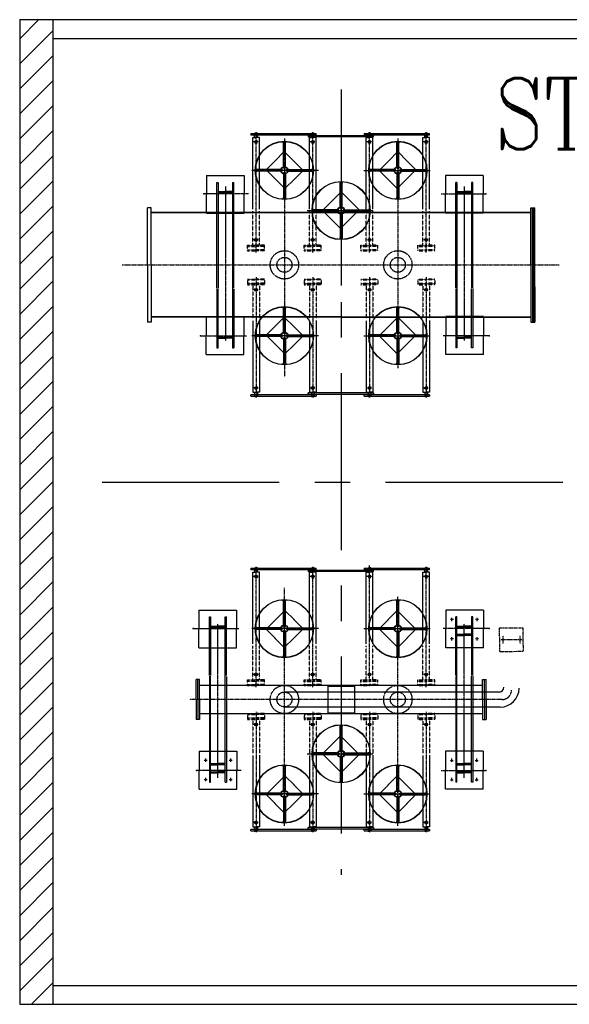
# Model space of a CAD drawing. Header units: inches. Extents: x -341304 to 31571016, y -692717 to 2132253.
# Tile 139 of 256: x 505809 to 511624, y -294259 to -283839. Entities that reach past the tile are written whole.
import ezdxf
from ezdxf.enums import TextEntityAlignment as Align

# ---------------------------------------------------------------- set-up
doc = ezdxf.new("R2010")
doc.units = ezdxf.units.IN
doc.header["$MEASUREMENT"] = 0
for name, pattern in [('CENTER', [2, 1.25, -0.25, 0.25, -0.25]), ('CENTER2', [1.125, 0.75, -0.125, 0.125, -0.125]), ('DASHED', [0.75, 0.5, -0.25]), ('DASHED2', [0.375, 0.25, -0.125]), ('HIDDEN', [0.375, 0.25, -0.125])]:
    doc.linetypes.add(name, pattern=pattern)
doc.styles.add('ROMANC', font='ROMANC.SHX')

# ---------------------------------------------------------------- blocks, each defined once
blk = doc.blocks.new('A$C2E9712E1')
at = {"ltscale": 100}
h = blk.add_hatch(dxfattribs=at)
h.set_pattern_fill('ANSI31', color=230, scale=1500)
h.set_pattern_definition([(45, (1204609.4, -839736.88), (-132.582521, 132.582521), [])])
h.paths.add_polyline_path([(-16550, -24854), (-16900, -24854), (-16900, -35275), (-16550, -35275)])
at = {"color": 230, "ltscale": 100}
for p, q in [((-16900, -24854), (-16900, -35275)), ((-16900, -24854), (387, -24854)), ((-16550, -24854), (-16550, -35275)), ((-16550, -25054), (187, -25054)), ((-16550, -35075), (187, -35075)), ((-16900, -35275), (387, -35275))]:
    blk.add_line(p, q, dxfattribs=at)
at = {"color": 230, "linetype": 'CENTER', "ltscale": 1500}
for p, q in [((-13500, -25594), (-13500, -33905)), ((-16029, -29749), (-572, -29749))]:
    blk.add_line(p, q, dxfattribs=at)
at = {"color": 230, "linetype": 'CENTER'}
for p, q in [((-14400, -27318), (-14400, -26045)), ((-13800, -27318), (-13800, -26045)), ((-13200, -27318), (-13200, -26045)), ((-12600, -27318), (-12600, -26045)), ((-14100, -26113), (-14100, -28632)), ((-12900, -26113), (-12900, -26791)), ((-12900, -26791), (-12900, -27863)), ((-15816, -27449), (-11194, -27449)), ((-14400, -27581), (-14400, -28854)), ((-13800, -27581), (-13800, -28854)), ((-13200, -27581), (-13200, -28854)), ((-12600, -27581), (-12600, -28854)), ((-12900, -27863), (-12900, -28541)), ((-13200, -31828), (-13200, -30628)), ((-14400, -31918), (-14400, -30645)), ((-13800, -31918), (-13800, -30645)), ((-12600, -31919), (-12600, -30646)), ((-14100, -33386), (-14100, -30867)), ((-12900, -31636), (-12900, -30958)), ((-12344, -31199), (-12312, -31199)), ((-12079, -31199), (-12047, -31199)), ((-11822, -31540), (-11823, -31290)), ((-11572, -31539), (-11573, -31289)), ((-12344, -31404), (-12312, -31404)), ((-12079, -31405), (-12047, -31405)), ((-11806, -31414), (-11588, -31414)), ((-11787, -31457), (-11787, -31375)), ((-11607, -31460), (-11607, -31377)), ((-12900, -32708), (-12900, -31636)), ((-11965, -32049), (-15104, -32049)), ((-11797, -32049), (-11965, -32049)), ((-14400, -32181), (-14400, -33454)), ((-13800, -32181), (-13800, -33454)), ((-13200, -32181), (-13200, -33454)), ((-12600, -32181), (-12600, -33454)), ((-14917, -32694), (-14949, -32694)), ((-14652, -32694), (-14684, -32694)), ((-12900, -33386), (-12900, -32708)), ((-12348, -32694), (-12316, -32694)), ((-12083, -32694), (-12051, -32694)), ((-14917, -32900), (-14949, -32900)), ((-14652, -32900), (-14684, -32900)), ((-12348, -32900), (-12316, -32900)), ((-12083, -32900), (-12051, -32900))]:
    blk.add_line(p, q, dxfattribs=at)
at = {"color": 230}
for p, q in [((-14455, -26060), (-13764, -26060)), ((-14455, -26060), (-14455, -26075)), ((-13764, -26075), (-14455, -26075)), ((-14435, -26859), (-14435, -26101)), ((-14435, -26101), (-14400, -26101)), ((-14378, -26147), (-14427, -26147)), ((-14415, -26054), (-14400, -26054)), ((-14415, -26100), (-14415, -26054)), ((-14385, -26054), (-14400, -26054)), ((-14365, -26101), (-14400, -26101)), ((-14385, -26100), (-14385, -26054)), ((-14365, -26860), (-14365, -26101)), ((-14110, -26427), (-14110, -26156)), ((-14090, -26427), (-14090, -26155)), ((-13849, -26080), (-13159, -26080)), ((-13849, -26080), (-13849, -26095)), ((-13159, -26095), (-13849, -26095)), ((-13835, -26859), (-13835, -26101)), ((-13835, -26101), (-13800, -26101)), ((-13778, -26147), (-13827, -26147)), ((-13815, -26054), (-13785, -26054)), ((-13815, -26100), (-13815, -26054)), ((-13765, -26101), (-13800, -26101)), ((-13785, -26100), (-13785, -26054)), ((-13765, -26860), (-13765, -26101)), ((-13764, -26075), (-13764, -26060)), ((-13255, -26060), (-12564, -26060)), ((-13255, -26060), (-13255, -26075)), ((-12564, -26075), (-13255, -26075)), ((-13235, -26859), (-13235, -26101)), ((-13235, -26101), (-13200, -26101)), ((-13178, -26147), (-13227, -26147)), ((-13215, -26054), (-13200, -26054)), ((-13215, -26100), (-13215, -26054)), ((-13185, -26054), (-13200, -26054)), ((-13165, -26101), (-13200, -26101)), ((-13185, -26100), (-13185, -26054)), ((-13165, -26860), (-13165, -26101)), ((-13159, -26095), (-13159, -26080)), ((-12910, -26427), (-12910, -26155)), ((-12890, -26427), (-12890, -26156)), ((-12635, -26859), (-12635, -26101)), ((-12635, -26101), (-12600, -26101)), ((-12578, -26147), (-12627, -26147)), ((-12615, -26054), (-12600, -26054)), ((-12615, -26100), (-12615, -26054)), ((-12585, -26054), (-12600, -26054)), ((-12565, -26101), (-12600, -26101)), ((-12585, -26100), (-12585, -26054)), ((-12565, -26860), (-12565, -26101)), ((-12564, -26075), (-12564, -26060)), ((-14101, -26251), (-14200, -26350)), ((-14102, -26256), (-14099, -26258)), ((-14101, -26251), (-14002, -26350)), ((-14100, -26256), (-14101, -26258)), ((-12900, -26251), (-12999, -26350)), ((-12901, -26256), (-12899, -26258)), ((-12899, -26256), (-12901, -26258)), ((-12900, -26251), (-12801, -26350)), ((-14293, -26443), (-14194, -26344)), ((-13902, -26449), (-14002, -26350)), ((-13098, -26449), (-12999, -26350)), ((-12708, -26443), (-12807, -26344)), ((-14123, -26440), (-14394, -26440)), ((-14123, -26459), (-14394, -26459)), ((-14293, -26443), (-14193, -26542)), ((-14288, -26442), (-14285, -26445)), ((-14287, -26444), (-14285, -26443)), ((-14123, -26440), (-14123, -26459)), ((-14090, -26427), (-14110, -26427)), ((-14078, -26440), (-13806, -26440)), ((-14078, -26459), (-14078, -26440)), ((-14078, -26459), (-13806, -26459)), ((-13902, -26449), (-14001, -26548)), ((-12923, -26440), (-13194, -26440)), ((-12923, -26459), (-13194, -26459)), ((-13098, -26449), (-12999, -26548)), ((-12923, -26459), (-12923, -26440)), ((-12910, -26427), (-12890, -26427)), ((-12878, -26440), (-12606, -26440)), ((-12878, -26440), (-12878, -26459)), ((-12878, -26459), (-12606, -26459)), ((-12708, -26443), (-12807, -26542)), ((-12713, -26442), (-12715, -26445)), ((-12713, -26444), (-12715, -26443)), ((-14925, -26502), (-14925, -26704)), ((-14925, -26502), (-14525, -26502)), ((-14525, -26502), (-14525, -26704)), ((-14094, -26641), (-14193, -26542)), ((-14110, -26472), (-14090, -26472)), ((-14110, -26472), (-14110, -26743)), ((-14094, -26641), (-13995, -26542)), ((-14090, -26472), (-14090, -26743)), ((-12906, -26641), (-13005, -26542)), ((-12890, -26472), (-12910, -26472)), ((-12910, -26472), (-12910, -26743)), ((-12906, -26641), (-12807, -26542)), ((-12890, -26472), (-12890, -26743)), ((-12397, -26502), (-12397, -26704)), ((-11998, -26502), (-12397, -26502)), ((-11998, -26502), (-11998, -26704)), ((-14814, -27697), (-14814, -26576)), ((-14814, -26576), (-14802, -26576)), ((-14802, -26576), (-14802, -27697)), ((-14802, -26673), (-14724, -26673)), ((-14648, -26673), (-14725, -26673)), ((-14648, -26576), (-14648, -28326)), ((-14648, -26576), (-14635, -26576)), ((-14635, -27694), (-14635, -26576)), ((-14093, -26636), (-14096, -26634)), ((-14095, -26636), (-14094, -26634)), ((-13500, -26676), (-13599, -26775)), ((-13510, -26852), (-13510, -26580)), ((-13500, -26676), (-13401, -26775)), ((-13490, -26852), (-13490, -26581)), ((-12905, -26636), (-12907, -26634)), ((-12907, -26636), (-12904, -26634)), ((-12287, -27694), (-12287, -26576)), ((-12275, -26576), (-12287, -26576)), ((-12275, -26576), (-12275, -28326)), ((-12275, -26673), (-12197, -26673)), ((-12120, -26673), (-12198, -26673)), ((-12120, -26576), (-12120, -27697)), ((-12108, -26576), (-12120, -26576)), ((-12108, -27697), (-12108, -26576)), ((-14925, -26902), (-14925, -26699)), ((-14803, -26686), (-14725, -26686)), ((-14648, -26686), (-14724, -26686)), ((-14525, -26902), (-14525, -26699)), ((-13698, -26874), (-13599, -26775)), ((-13501, -26681), (-13499, -26683)), ((-13499, -26681), (-13501, -26683)), ((-13308, -26868), (-13407, -26769)), ((-12397, -26902), (-12397, -26699)), ((-12275, -26686), (-12198, -26686)), ((-12119, -26686), (-12197, -26686)), ((-11998, -26902), (-11998, -26699)), ((-15550, -27449), (-15550, -26845)), ((-15508, -26845), (-15550, -26845)), ((-15508, -27449), (-15508, -26845)), ((-13523, -26865), (-13794, -26865)), ((-13523, -26884), (-13794, -26884)), ((-13698, -26874), (-13599, -26973)), ((-13523, -26884), (-13523, -26865)), ((-13510, -26852), (-13490, -26852)), ((-13478, -26865), (-13206, -26865)), ((-13478, -26865), (-13478, -26884)), ((-13478, -26884), (-13206, -26884)), ((-13308, -26868), (-13407, -26967)), ((-13313, -26867), (-13315, -26870)), ((-13313, -26869), (-13315, -26868)), ((-11492, -27449), (-11492, -26844)), ((-11492, -26844), (-11450, -26844)), ((-11476, -27449), (-11476, -26844)), ((-11466, -27449), (-11466, -26844)), ((-11450, -27681), (-11450, -26844)), ((-11492, -26895), (-15508, -26895)), ((-11492, -26900), (-15508, -26900)), ((-14925, -26902), (-14525, -26902)), ((-13506, -27066), (-13605, -26967)), ((-13490, -26897), (-13510, -26897)), ((-13510, -26897), (-13510, -27168)), ((-13506, -27066), (-13407, -26967)), ((-13490, -26897), (-13490, -27168)), ((-11998, -26902), (-12397, -26902)), ((-13505, -27061), (-13507, -27059)), ((-13507, -27061), (-13504, -27059)), ((-13500, -27233), (-13500, -27666)), ((-15550, -27449), (-15550, -28054)), ((-15508, -27449), (-15508, -28054)), ((-11492, -27449), (-11492, -28054)), ((-11476, -27449), (-11476, -28054)), ((-11466, -27449), (-11466, -28054)), ((-14814, -27703), (-14814, -28326)), ((-14802, -28326), (-14802, -27703)), ((-14635, -27705), (-14635, -28326)), ((-12287, -27705), (-12287, -28326)), ((-12120, -28326), (-12120, -27703)), ((-12108, -27703), (-12108, -28326)), ((-11450, -27681), (-11450, -28054)), ((-14110, -28177), (-14110, -27906)), ((-14100, -27863), (-14100, -28541)), ((-14090, -28177), (-14090, -27905)), ((-12910, -28177), (-12910, -27905)), ((-12890, -28177), (-12890, -27906)), ((-13500, -27999), (-15508, -27999)), ((-13500, -28004), (-15508, -28004)), ((-14929, -27997), (-14529, -27997)), ((-14929, -27997), (-14929, -28199)), ((-14529, -27997), (-14529, -28199)), ((-14101, -28001), (-14200, -28100)), ((-14102, -28006), (-14099, -28008)), ((-14101, -28001), (-14002, -28100)), ((-14100, -28006), (-14101, -28008)), ((-13500, -27999), (-11492, -27999)), ((-13500, -28004), (-11492, -28004)), ((-12900, -28001), (-12999, -28100)), ((-12901, -28006), (-12899, -28008)), ((-12899, -28006), (-12901, -28008)), ((-12900, -28001), (-12801, -28100)), ((-11994, -27997), (-12393, -27997)), ((-12393, -27997), (-12393, -28199)), ((-11994, -27997), (-11994, -28199)), ((-15508, -28054), (-15550, -28054)), ((-14435, -28040), (-14435, -28798)), ((-14365, -28039), (-14365, -28798)), ((-14293, -28193), (-14194, -28094)), ((-13902, -28199), (-14002, -28100)), ((-13835, -28040), (-13835, -28798)), ((-13765, -28039), (-13765, -28798)), ((-13235, -28040), (-13235, -28798)), ((-13165, -28039), (-13165, -28798)), ((-13098, -28199), (-12999, -28100)), ((-12708, -28193), (-12807, -28094)), ((-12635, -28040), (-12635, -28798)), ((-12565, -28039), (-12565, -28798)), ((-11492, -28054), (-11450, -28054)), ((-14929, -28397), (-14929, -28195)), ((-14802, -28213), (-14729, -28213)), ((-14802, -28226), (-14728, -28226)), ((-14648, -28226), (-14729, -28226)), ((-14648, -28213), (-14728, -28213)), ((-14529, -28397), (-14529, -28195)), ((-14123, -28190), (-14394, -28190)), ((-14123, -28209), (-14394, -28209)), ((-14293, -28193), (-14193, -28292)), ((-14288, -28192), (-14285, -28195)), ((-14287, -28194), (-14285, -28193)), ((-14123, -28190), (-14123, -28209)), ((-14090, -28177), (-14110, -28177)), ((-14110, -28222), (-14090, -28222)), ((-14110, -28222), (-14110, -28493)), ((-14090, -28222), (-14090, -28493)), ((-14078, -28190), (-13806, -28190)), ((-14078, -28209), (-14078, -28190)), ((-14078, -28209), (-13806, -28209)), ((-13902, -28199), (-14001, -28298)), ((-12923, -28190), (-13194, -28190)), ((-12923, -28209), (-13194, -28209)), ((-13098, -28199), (-12999, -28298)), ((-12923, -28209), (-12923, -28190)), ((-12910, -28177), (-12890, -28177)), ((-12890, -28222), (-12910, -28222)), ((-12910, -28222), (-12910, -28493)), ((-12890, -28222), (-12890, -28493)), ((-12878, -28190), (-12606, -28190)), ((-12878, -28190), (-12878, -28209)), ((-12878, -28209), (-12606, -28209)), ((-12708, -28193), (-12807, -28292)), ((-12713, -28192), (-12715, -28195)), ((-12713, -28194), (-12715, -28193)), ((-12393, -28397), (-12393, -28195)), ((-12275, -28213), (-12194, -28213)), ((-12275, -28226), (-12193, -28226)), ((-12120, -28226), (-12194, -28226)), ((-12120, -28213), (-12193, -28213)), ((-11994, -28397), (-11994, -28195)), ((-14814, -28326), (-14802, -28326)), ((-14648, -28326), (-14635, -28326)), ((-14094, -28391), (-14193, -28292)), ((-14094, -28391), (-13995, -28292)), ((-12906, -28391), (-13005, -28292)), ((-12906, -28391), (-12807, -28292)), ((-12275, -28326), (-12287, -28326)), ((-12108, -28326), (-12120, -28326)), ((-14929, -28397), (-14529, -28397)), ((-14093, -28386), (-14096, -28384)), ((-14095, -28386), (-14094, -28384)), ((-12905, -28386), (-12907, -28384)), ((-12907, -28386), (-12904, -28384)), ((-11994, -28397), (-12393, -28397)), ((-14378, -28752), (-14427, -28752)), ((-13778, -28752), (-13827, -28752)), ((-12578, -28752), (-12627, -28752)), ((-13764, -28824), (-14455, -28824)), ((-14455, -28839), (-14455, -28824)), ((-14455, -28839), (-13764, -28839)), ((-14435, -28798), (-14400, -28798)), ((-14415, -28798), (-14415, -28844)), ((-14415, -28844), (-14400, -28844)), ((-14365, -28798), (-14400, -28798)), ((-14385, -28844), (-14400, -28844)), ((-14385, -28798), (-14385, -28844)), ((-13159, -28804), (-13849, -28804)), ((-13849, -28819), (-13849, -28804)), ((-13849, -28819), (-13159, -28819)), ((-13835, -28798), (-13800, -28798)), ((-13815, -28798), (-13815, -28844)), ((-13815, -28844), (-13785, -28844)), ((-13765, -28798), (-13800, -28798)), ((-13785, -28798), (-13785, -28844)), ((-13764, -28824), (-13764, -28839)), ((-12564, -28824), (-13255, -28824)), ((-13255, -28839), (-13255, -28824)), ((-13255, -28839), (-12564, -28839)), ((-13235, -28798), (-13200, -28798)), ((-13215, -28798), (-13215, -28844)), ((-13215, -28844), (-13200, -28844)), ((-13165, -28798), (-13200, -28798)), ((-13185, -28844), (-13200, -28844)), ((-13185, -28798), (-13185, -28844)), ((-13159, -28804), (-13159, -28819)), ((-12635, -28798), (-12600, -28798)), ((-12615, -28798), (-12615, -28844)), ((-12615, -28844), (-12600, -28844)), ((-12565, -28798), (-12600, -28798)), ((-12585, -28844), (-12600, -28844)), ((-12585, -28798), (-12585, -28844)), ((-12564, -28824), (-12564, -28839)), ((-14455, -30660), (-13764, -30660)), ((-14455, -30660), (-14455, -30675)), ((-13764, -30675), (-14455, -30675)), ((-14435, -31459), (-14435, -30701)), ((-14435, -30701), (-14400, -30701)), ((-14414, -30655), (-14399, -30655)), ((-14414, -30701), (-14414, -30655)), ((-14385, -30655), (-14400, -30655)), ((-14365, -30701), (-14400, -30701)), ((-14385, -30701), (-14385, -30655)), ((-14365, -31460), (-14365, -30701)), ((-13849, -30680), (-13159, -30680)), ((-13849, -30680), (-13849, -30695)), ((-13159, -30695), (-13849, -30695)), ((-13835, -31460), (-13835, -30701)), ((-13835, -30701), (-13800, -30701)), ((-13814, -30655), (-13799, -30655)), ((-13814, -30701), (-13814, -30655)), ((-13785, -30655), (-13800, -30655)), ((-13765, -30701), (-13800, -30701)), ((-13785, -30701), (-13785, -30655)), ((-13765, -31460), (-13765, -30701)), ((-13764, -30675), (-13764, -30660)), ((-13255, -30660), (-12564, -30660)), ((-13255, -30660), (-13255, -30675)), ((-12564, -30675), (-13255, -30675)), ((-13235, -31460), (-13235, -30702)), ((-13235, -30702), (-13200, -30702)), ((-13214, -30655), (-13199, -30655)), ((-13214, -30701), (-13214, -30655)), ((-13185, -30655), (-13200, -30655)), ((-13165, -30702), (-13200, -30702)), ((-13185, -30701), (-13185, -30655)), ((-13165, -31461), (-13165, -30702)), ((-13159, -30695), (-13159, -30680)), ((-12635, -31460), (-12635, -30702)), ((-12635, -30702), (-12600, -30702)), ((-12614, -30655), (-12599, -30655)), ((-12614, -30701), (-12614, -30655)), ((-12585, -30655), (-12600, -30655)), ((-12565, -30702), (-12600, -30702)), ((-12585, -30702), (-12585, -30655)), ((-12565, -31461), (-12565, -30702)), ((-12564, -30675), (-12564, -30660)), ((-14377, -30747), (-14427, -30747)), ((-13777, -30747), (-13827, -30747)), ((-13177, -30748), (-13227, -30748)), ((-12577, -30748), (-12627, -30748)), ((-14110, -31277), (-14110, -31005)), ((-14100, -31636), (-14100, -30958)), ((-14090, -31277), (-14090, -31006)), ((-12910, -31277), (-12910, -31006)), ((-12890, -31277), (-12890, -31005)), ((-15007, -31102), (-14607, -31102)), ((-15007, -31102), (-15007, -31304)), ((-14607, -31102), (-14607, -31304)), ((-14094, -31108), (-14193, -31207)), ((-14093, -31113), (-14096, -31115)), ((-14095, -31113), (-14094, -31115)), ((-14094, -31108), (-13995, -31207)), ((-12906, -31108), (-13005, -31207)), ((-12905, -31113), (-12907, -31115)), ((-12907, -31113), (-12904, -31115)), ((-12906, -31108), (-12807, -31207)), ((-11993, -31102), (-12393, -31102)), ((-12393, -31102), (-12393, -31304)), ((-11993, -31102), (-11993, -31304)), ((-14893, -31796), (-14893, -31173)), ((-14893, -31173), (-14881, -31173)), ((-14881, -31173), (-14881, -31796)), ((-14726, -32923), (-14726, -31173)), ((-14726, -31173), (-14714, -31173)), ((-14714, -31794), (-14714, -31173)), ((-14293, -31306), (-14193, -31207)), ((-13902, -31300), (-14001, -31201)), ((-13098, -31300), (-12999, -31201)), ((-12708, -31306), (-12807, -31207)), ((-12327, -31220), (-12327, -31185)), ((-12287, -31794), (-12287, -31173)), ((-12275, -31173), (-12287, -31173)), ((-12275, -32923), (-12275, -31173)), ((-12120, -31173), (-12120, -31796)), ((-12108, -31173), (-12120, -31173)), ((-12108, -31796), (-12108, -31173)), ((-12062, -31220), (-12062, -31185)), ((-15007, -31502), (-15007, -31299)), ((-14881, -31273), (-14807, -31273)), ((-14881, -31286), (-14808, -31286)), ((-14726, -31273), (-14808, -31273)), ((-14726, -31286), (-14807, -31286)), ((-14607, -31502), (-14607, -31299)), ((-14123, -31290), (-14394, -31290)), ((-14123, -31309), (-14394, -31309)), ((-14293, -31306), (-14194, -31405)), ((-14288, -31307), (-14285, -31304)), ((-14287, -31305), (-14285, -31306)), ((-14123, -31309), (-14123, -31290)), ((-14110, -31277), (-14090, -31277)), ((-14110, -31322), (-14110, -31593)), ((-14090, -31322), (-14110, -31322)), ((-14090, -31322), (-14090, -31593)), ((-14078, -31290), (-13806, -31290)), ((-14078, -31290), (-14078, -31309)), ((-14078, -31309), (-13806, -31309)), ((-13902, -31300), (-14002, -31399)), ((-12923, -31290), (-13194, -31290)), ((-12923, -31309), (-13194, -31309)), ((-13098, -31300), (-12999, -31399)), ((-12923, -31290), (-12923, -31309)), ((-12890, -31277), (-12910, -31277)), ((-12910, -31322), (-12910, -31593)), ((-12910, -31322), (-12890, -31322)), ((-12890, -31322), (-12890, -31593)), ((-12878, -31290), (-12606, -31290)), ((-12878, -31309), (-12878, -31290)), ((-12878, -31309), (-12606, -31309)), ((-12708, -31306), (-12807, -31405)), ((-12713, -31307), (-12715, -31304)), ((-12713, -31305), (-12715, -31306)), ((-12393, -31502), (-12393, -31299)), ((-12275, -31273), (-12193, -31273)), ((-12275, -31286), (-12194, -31286)), ((-12275, -31358), (-12193, -31358)), ((-12120, -31273), (-12194, -31273)), ((-12120, -31358), (-12194, -31358)), ((-12120, -31286), (-12193, -31286)), ((-11993, -31502), (-11993, -31299)), ((-14101, -31498), (-14200, -31399)), ((-14101, -31498), (-14002, -31399)), ((-12900, -31498), (-12999, -31399)), ((-12900, -31498), (-12801, -31399)), ((-12327, -31426), (-12327, -31391)), ((-12275, -31372), (-12194, -31372)), ((-12120, -31372), (-12193, -31372)), ((-12062, -31426), (-12062, -31391)), ((-15007, -31502), (-14607, -31502)), ((-14102, -31493), (-14099, -31491)), ((-14100, -31493), (-14101, -31491)), ((-12901, -31493), (-12899, -31491)), ((-12899, -31493), (-12901, -31491)), ((-11993, -31502), (-12393, -31502)), ((-15035, -32049), (-15035, -31839)), ((-14997, -31839), (-15035, -31839)), ((-15016, -32049), (-15016, -31839)), ((-14997, -32049), (-14997, -31839)), ((-14893, -31802), (-14893, -32923)), ((-14881, -32923), (-14881, -31802)), ((-14714, -31804), (-14714, -32923)), ((-13500, -31833), (-13500, -32266)), ((-12287, -31804), (-12287, -32923)), ((-12120, -32923), (-12120, -31802)), ((-12108, -31802), (-12108, -32923)), ((-12003, -32049), (-12003, -31839)), ((-12003, -31839), (-11965, -31839)), ((-11984, -32049), (-11984, -31839)), ((-11965, -32049), (-11965, -31839)), ((-14997, -31899), (-12003, -31899)), ((-13640, -31909), (-13640, -32189)), ((-13640, -31909), (-13360, -31909)), ((-13360, -31909), (-13360, -32189)), ((-11827, -31970), (-11965, -31970)), ((-15035, -32049), (-15035, -32259)), ((-15016, -32049), (-15016, -32259)), ((-14997, -32049), (-14997, -32259)), ((-12003, -32049), (-12003, -32259)), ((-11984, -32049), (-11984, -32259)), ((-11965, -32049), (-11965, -32259)), ((-14997, -32199), (-12003, -32199)), ((-13640, -32189), (-13360, -32189)), ((-11817, -32130), (-11965, -32130)), ((-14997, -32259), (-15035, -32259)), ((-12003, -32259), (-11965, -32259)), ((-13510, -32602), (-13510, -32331)), ((-13490, -32602), (-13490, -32330)), ((-13506, -32433), (-13605, -32532)), ((-13505, -32438), (-13507, -32440)), ((-13507, -32438), (-13504, -32440)), ((-13506, -32433), (-13407, -32532)), ((-15003, -32597), (-14603, -32597)), ((-15003, -32597), (-15003, -32799)), ((-14603, -32597), (-14603, -32799)), ((-13523, -32615), (-13794, -32615)), ((-13698, -32625), (-13599, -32526)), ((-13523, -32615), (-13523, -32634)), ((-13490, -32602), (-13510, -32602)), ((-13478, -32615), (-13206, -32615)), ((-13478, -32634), (-13478, -32615)), ((-13308, -32631), (-13407, -32532)), ((-11997, -32597), (-12397, -32597)), ((-12397, -32597), (-12397, -32799)), ((-11997, -32597), (-11997, -32799)), ((-14934, -32673), (-14934, -32708)), ((-14669, -32673), (-14669, -32708)), ((-14435, -32640), (-14435, -33398)), ((-14365, -32639), (-14365, -33398)), ((-13835, -32640), (-13835, -33398)), ((-13523, -32634), (-13794, -32634)), ((-13765, -32639), (-13765, -33398)), ((-13698, -32625), (-13599, -32724)), ((-13510, -32647), (-13510, -32918)), ((-13510, -32647), (-13490, -32647)), ((-13490, -32647), (-13490, -32918)), ((-13478, -32634), (-13206, -32634)), ((-13308, -32631), (-13407, -32730)), ((-13313, -32632), (-13315, -32629)), ((-13313, -32630), (-13315, -32631)), ((-13235, -32640), (-13235, -33398)), ((-13165, -32639), (-13165, -33398)), ((-12635, -32640), (-12635, -33398)), ((-12565, -32639), (-12565, -33398)), ((-12331, -32673), (-12331, -32708)), ((-12066, -32673), (-12066, -32708)), ((-15003, -32997), (-15003, -32795)), ((-14882, -32727), (-14804, -32727)), ((-14882, -32813), (-14804, -32813)), ((-14881, -32740), (-14803, -32740)), ((-14726, -32740), (-14804, -32740)), ((-14726, -32727), (-14803, -32727)), ((-14726, -32813), (-14803, -32813)), ((-14603, -32997), (-14603, -32795)), ((-14110, -33027), (-14110, -32755)), ((-14090, -33027), (-14090, -32756)), ((-13500, -32823), (-13599, -32724)), ((-13501, -32818), (-13499, -32816)), ((-13499, -32818), (-13501, -32816)), ((-13500, -32823), (-13401, -32724)), ((-12910, -33027), (-12910, -32756)), ((-12890, -33027), (-12890, -32755)), ((-12397, -32997), (-12397, -32795)), ((-12275, -32727), (-12198, -32727)), ((-12275, -32740), (-12197, -32740)), ((-12275, -32813), (-12198, -32813)), ((-12120, -32740), (-12198, -32740)), ((-12119, -32727), (-12197, -32727)), ((-12119, -32813), (-12197, -32813)), ((-11997, -32997), (-11997, -32795)), ((-14934, -32879), (-14934, -32914)), ((-14893, -32923), (-14881, -32923)), ((-14881, -32826), (-14803, -32826)), ((-14726, -32826), (-14804, -32826)), ((-14726, -32923), (-14714, -32923)), ((-14669, -32879), (-14669, -32914)), ((-14094, -32858), (-14193, -32957)), ((-14093, -32863), (-14096, -32865)), ((-14095, -32863), (-14094, -32865)), ((-14094, -32858), (-13995, -32957)), ((-12906, -32858), (-13005, -32957)), ((-12905, -32863), (-12907, -32865)), ((-12907, -32863), (-12904, -32865)), ((-12906, -32858), (-12807, -32957)), ((-12331, -32879), (-12331, -32914)), ((-12275, -32923), (-12287, -32923)), ((-12275, -32826), (-12197, -32826)), ((-12120, -32826), (-12198, -32826)), ((-12108, -32923), (-12120, -32923)), ((-12066, -32879), (-12066, -32914)), ((-15003, -32997), (-14603, -32997)), ((-14293, -33056), (-14193, -32957)), ((-14110, -33027), (-14090, -33027)), ((-13902, -33050), (-14001, -32951)), ((-13098, -33050), (-12999, -32951)), ((-12890, -33027), (-12910, -33027)), ((-12708, -33056), (-12807, -32957)), ((-11997, -32997), (-12397, -32997)), ((-14123, -33040), (-14394, -33040)), ((-14123, -33059), (-14394, -33059)), ((-14293, -33056), (-14194, -33155)), ((-14288, -33057), (-14285, -33054)), ((-14287, -33055), (-14285, -33056)), ((-14123, -33059), (-14123, -33040)), ((-14110, -33072), (-14110, -33343)), ((-14090, -33072), (-14110, -33072)), ((-14090, -33072), (-14090, -33343)), ((-14078, -33040), (-13806, -33040)), ((-14078, -33040), (-14078, -33059)), ((-14078, -33059), (-13806, -33059)), ((-13902, -33050), (-14002, -33149)), ((-12923, -33040), (-13194, -33040)), ((-12923, -33059), (-13194, -33059)), ((-13098, -33050), (-12999, -33149)), ((-12923, -33040), (-12923, -33059)), ((-12910, -33072), (-12910, -33343)), ((-12910, -33072), (-12890, -33072)), ((-12890, -33072), (-12890, -33343)), ((-12878, -33040), (-12606, -33040)), ((-12878, -33059), (-12878, -33040)), ((-12878, -33059), (-12606, -33059)), ((-12708, -33056), (-12807, -33155)), ((-12713, -33057), (-12715, -33054)), ((-12713, -33055), (-12715, -33056)), ((-14101, -33248), (-14200, -33149)), ((-14102, -33243), (-14099, -33241)), ((-14101, -33248), (-14002, -33149)), ((-14100, -33243), (-14101, -33241)), ((-12900, -33248), (-12999, -33149)), ((-12901, -33243), (-12899, -33241)), ((-12899, -33243), (-12901, -33241)), ((-12900, -33248), (-12801, -33149)), ((-13764, -33424), (-14455, -33424)), ((-14455, -33439), (-14455, -33424)), ((-14455, -33439), (-13764, -33439)), ((-14435, -33398), (-14400, -33398)), ((-14378, -33352), (-14427, -33352)), ((-14415, -33398), (-14415, -33444)), ((-14415, -33444), (-14400, -33444)), ((-14415, -33444), (-14400, -33444)), ((-14365, -33398), (-14400, -33398)), ((-14385, -33444), (-14400, -33444)), ((-14385, -33444), (-14400, -33444)), ((-14385, -33398), (-14385, -33444)), ((-13159, -33404), (-13849, -33404)), ((-13849, -33419), (-13849, -33404)), ((-13849, -33419), (-13159, -33419)), ((-13835, -33398), (-13800, -33398)), ((-13778, -33352), (-13827, -33352)), ((-13815, -33398), (-13815, -33444)), ((-13815, -33444), (-13800, -33444)), ((-13765, -33398), (-13800, -33398)), ((-13785, -33444), (-13800, -33444)), ((-13785, -33398), (-13785, -33444)), ((-13764, -33424), (-13764, -33439)), ((-12564, -33424), (-13255, -33424)), ((-13255, -33439), (-13255, -33424)), ((-13255, -33439), (-12564, -33439)), ((-13235, -33398), (-13200, -33398)), ((-13178, -33352), (-13227, -33352)), ((-13215, -33398), (-13215, -33444)), ((-13215, -33444), (-13200, -33444)), ((-13165, -33398), (-13200, -33398)), ((-13185, -33444), (-13200, -33444)), ((-13185, -33398), (-13185, -33444)), ((-13159, -33404), (-13159, -33419)), ((-12635, -33398), (-12600, -33398)), ((-12578, -33352), (-12627, -33352)), ((-12615, -33398), (-12615, -33444)), ((-12615, -33444), (-12600, -33444)), ((-12565, -33398), (-12600, -33398)), ((-12585, -33444), (-12600, -33444)), ((-12585, -33398), (-12585, -33444)), ((-12564, -33424), (-12564, -33439))]:
    blk.add_line(p, q, dxfattribs=at)
at = {"color": 230, "linetype": 'CENTER2'}
for p, q in [((-14084, -26155), (-14117, -26155)), ((-12916, -26155), (-12884, -26155)), ((-14100, -26314), (-14100, -26180)), ((-12900, -26314), (-12900, -26180)), ((-13740, -26449), (-14444, -26449)), ((-14394, -26434), (-14394, -26466)), ((-13806, -26465), (-13806, -26433)), ((-13260, -26449), (-12557, -26449)), ((-13194, -26465), (-13194, -26433)), ((-12606, -26434), (-12606, -26466)), ((-13516, -26580), (-13484, -26580)), ((-13500, -26739), (-13500, -26605)), ((-14116, -26743), (-14084, -26743)), ((-12884, -26743), (-12917, -26743)), ((-13860, -26874), (-13157, -26874)), ((-13794, -26890), (-13794, -26858)), ((-13206, -26859), (-13206, -26891)), ((-13484, -27168), (-13517, -27168)), ((-14084, -27905), (-14117, -27905)), ((-12916, -27905), (-12884, -27905)), ((-14100, -28064), (-14100, -27930)), ((-12900, -28064), (-12900, -27930)), ((-13740, -28199), (-14444, -28199)), ((-14394, -28184), (-14394, -28216)), ((-13806, -28215), (-13806, -28183)), ((-13260, -28199), (-12557, -28199)), ((-13194, -28215), (-13194, -28183)), ((-12606, -28184), (-12606, -28216)), ((-14116, -28493), (-14084, -28493)), ((-12884, -28493), (-12917, -28493)), ((-14116, -31005), (-14084, -31005)), ((-12884, -31005), (-12917, -31005)), ((-13740, -31299), (-14444, -31299)), ((-14394, -31315), (-14394, -31283)), ((-13806, -31284), (-13806, -31316)), ((-13260, -31299), (-12557, -31299)), ((-13194, -31284), (-13194, -31316)), ((-12606, -31315), (-12606, -31283)), ((-14100, -31435), (-14100, -31569)), ((-12900, -31435), (-12900, -31569)), ((-14084, -31593), (-14117, -31593)), ((-12916, -31593), (-12884, -31593)), ((-13484, -32330), (-13517, -32330)), ((-13794, -32609), (-13794, -32641)), ((-13206, -32640), (-13206, -32608)), ((-13860, -32624), (-13157, -32624)), ((-14116, -32755), (-14084, -32755)), ((-13500, -32760), (-13500, -32894)), ((-12884, -32755), (-12917, -32755)), ((-13516, -32918), (-13484, -32918)), ((-14394, -33065), (-14394, -33033)), ((-13806, -33034), (-13806, -33066)), ((-13194, -33034), (-13194, -33066)), ((-12606, -33065), (-12606, -33033)), ((-13740, -33049), (-14444, -33049)), ((-13260, -33049), (-12557, -33049)), ((-14100, -33185), (-14100, -33319)), ((-12900, -33185), (-12900, -33319)), ((-14084, -33343), (-14117, -33343)), ((-12916, -33343), (-12884, -33343))]:
    blk.add_line(p, q, dxfattribs=at)
at = {"color": 230, "linetype": 'DASHED2'}
for p, q in [((-14109, -26427), (-14109, -26156)), ((-14092, -26427), (-14092, -26155)), ((-12908, -26427), (-12908, -26155)), ((-12892, -26427), (-12892, -26156)), ((-14123, -26441), (-14394, -26441)), ((-14123, -26458), (-14394, -26458)), ((-14078, -26441), (-13806, -26441)), ((-14078, -26458), (-13806, -26458)), ((-12923, -26441), (-13194, -26441)), ((-12923, -26458), (-13194, -26458)), ((-12878, -26441), (-12606, -26441)), ((-12878, -26458), (-12606, -26458)), ((-14108, -26472), (-14108, -26743)), ((-14092, -26472), (-14092, -26743)), ((-12909, -26472), (-12909, -26743)), ((-12892, -26472), (-12892, -26743)), ((-13508, -26852), (-13508, -26580)), ((-13492, -26852), (-13492, -26581)), ((-13523, -26866), (-13794, -26866)), ((-13523, -26883), (-13794, -26883)), ((-13478, -26866), (-13206, -26866)), ((-13478, -26883), (-13206, -26883)), ((-13509, -26897), (-13509, -27168)), ((-13492, -26897), (-13492, -27168)), ((-14109, -28177), (-14109, -27906)), ((-14092, -28177), (-14092, -27905)), ((-12908, -28177), (-12908, -27905)), ((-12892, -28177), (-12892, -27906)), ((-14123, -28191), (-14394, -28191)), ((-14123, -28208), (-14394, -28208)), ((-14108, -28222), (-14108, -28493)), ((-14092, -28222), (-14092, -28493)), ((-14078, -28191), (-13806, -28191)), ((-14078, -28208), (-13806, -28208)), ((-12923, -28191), (-13194, -28191)), ((-12923, -28208), (-13194, -28208)), ((-12909, -28222), (-12909, -28493)), ((-12892, -28222), (-12892, -28493)), ((-12878, -28191), (-12606, -28191)), ((-12878, -28208), (-12606, -28208)), ((-14108, -31277), (-14108, -31005)), ((-14092, -31277), (-14092, -31006)), ((-12909, -31277), (-12909, -31006)), ((-12892, -31277), (-12892, -31005)), ((-14123, -31291), (-14394, -31291)), ((-14123, -31308), (-14394, -31308)), ((-14109, -31322), (-14109, -31593)), ((-14092, -31322), (-14092, -31593)), ((-14078, -31291), (-13806, -31291)), ((-14078, -31308), (-13806, -31308)), ((-12923, -31291), (-13194, -31291)), ((-12923, -31308), (-13194, -31308)), ((-12908, -31322), (-12908, -31593)), ((-12892, -31322), (-12892, -31593)), ((-12878, -31291), (-12606, -31291)), ((-12878, -31308), (-12606, -31308)), ((-13509, -32602), (-13509, -32331)), ((-13492, -32602), (-13492, -32330)), ((-13523, -32616), (-13794, -32616)), ((-13478, -32616), (-13206, -32616)), ((-13523, -32633), (-13794, -32633)), ((-13508, -32647), (-13508, -32918)), ((-13492, -32647), (-13492, -32918)), ((-13478, -32633), (-13206, -32633)), ((-14108, -33027), (-14108, -32755)), ((-14092, -33027), (-14092, -32756)), ((-12909, -33027), (-12909, -32756)), ((-12892, -33027), (-12892, -32755)), ((-14123, -33041), (-14394, -33041)), ((-14123, -33058), (-14394, -33058)), ((-14109, -33072), (-14109, -33343)), ((-14092, -33072), (-14092, -33343)), ((-14078, -33041), (-13806, -33041)), ((-14078, -33058), (-13806, -33058)), ((-12923, -33041), (-13194, -33041)), ((-12923, -33058), (-13194, -33058)), ((-12908, -33072), (-12908, -33343)), ((-12892, -33072), (-12892, -33343)), ((-12878, -33041), (-12606, -33041)), ((-12878, -33058), (-12606, -33058))]:
    blk.add_line(p, q, dxfattribs=at)
at = {"color": 230, "linetype": 'CENTER', "ltscale": 5}
for p, q in [((-14725, -26620), (-14725, -28251)), ((-12197, -26620), (-12197, -28251)), ((-14480, -26699), (-14952, -26699)), ((-12442, -26699), (-11970, -26699)), ((-14989, -28199), (-14502, -28199)), ((-11934, -28199), (-12420, -28199)), ((-14803, -32879), (-14803, -31248)), ((-12197, -32879), (-12197, -31248)), ((-15067, -31299), (-14581, -31299)), ((-11933, -31299), (-12420, -31299)), ((-14559, -32799), (-15030, -32799)), ((-12442, -32799), (-11970, -32799))]:
    blk.add_line(p, q, dxfattribs=at)
at = {"color": 230, "linetype": 'DASHED', "ltscale": 5}
for p, q in [((-14435, -27240), (-14435, -26880)), ((-14365, -27240), (-14365, -26880)), ((-13835, -27240), (-13835, -26880)), ((-13765, -27240), (-13765, -26880)), ((-13235, -27240), (-13235, -26880)), ((-13165, -27240), (-13165, -26880)), ((-12635, -27240), (-12635, -26880)), ((-12565, -27240), (-12565, -26880)), ((-14378, -27184), (-14427, -27184)), ((-13778, -27184), (-13827, -27184)), ((-13178, -27184), (-13227, -27184)), ((-12578, -27184), (-12627, -27184)), ((-14490, -27240), (-14400, -27240)), ((-14490, -27299), (-14490, -27240)), ((-14490, -27249), (-14400, -27249)), ((-14490, -27256), (-14400, -27256)), ((-14490, -27291), (-14400, -27291)), ((-14490, -27299), (-14400, -27299)), ((-14310, -27240), (-14400, -27240)), ((-14310, -27249), (-14400, -27249)), ((-14310, -27256), (-14400, -27256)), ((-14310, -27291), (-14400, -27291)), ((-14310, -27299), (-14400, -27299)), ((-14310, -27299), (-14310, -27240)), ((-13890, -27240), (-13800, -27240)), ((-13890, -27299), (-13890, -27240)), ((-13890, -27249), (-13800, -27249)), ((-13890, -27256), (-13800, -27256)), ((-13890, -27291), (-13800, -27291)), ((-13890, -27299), (-13800, -27299)), ((-13710, -27240), (-13800, -27240)), ((-13710, -27249), (-13800, -27249)), ((-13710, -27256), (-13800, -27256)), ((-13710, -27291), (-13800, -27291)), ((-13710, -27299), (-13800, -27299)), ((-13710, -27299), (-13710, -27240)), ((-13290, -27240), (-13200, -27240)), ((-13290, -27299), (-13290, -27240)), ((-13290, -27249), (-13200, -27249)), ((-13290, -27256), (-13200, -27256)), ((-13290, -27291), (-13200, -27291)), ((-13290, -27299), (-13200, -27299)), ((-13110, -27240), (-13200, -27240)), ((-13110, -27249), (-13200, -27249)), ((-13110, -27256), (-13200, -27256)), ((-13110, -27291), (-13200, -27291)), ((-13110, -27299), (-13200, -27299)), ((-13110, -27299), (-13110, -27240)), ((-12690, -27240), (-12600, -27240)), ((-12690, -27299), (-12690, -27240)), ((-12690, -27249), (-12600, -27249)), ((-12690, -27256), (-12600, -27256)), ((-12690, -27291), (-12600, -27291)), ((-12690, -27299), (-12600, -27299)), ((-12510, -27240), (-12600, -27240)), ((-12510, -27249), (-12600, -27249)), ((-12510, -27256), (-12600, -27256)), ((-12510, -27291), (-12600, -27291)), ((-12510, -27299), (-12600, -27299)), ((-12510, -27299), (-12510, -27240)), ((-14490, -27599), (-14400, -27599)), ((-14490, -27599), (-14490, -27659)), ((-14490, -27608), (-14400, -27608)), ((-14310, -27599), (-14400, -27599)), ((-14310, -27608), (-14400, -27608)), ((-14310, -27599), (-14310, -27659)), ((-13890, -27599), (-13800, -27599)), ((-13890, -27599), (-13890, -27659)), ((-13890, -27608), (-13800, -27608)), ((-13710, -27599), (-13800, -27599)), ((-13710, -27608), (-13800, -27608)), ((-13710, -27599), (-13710, -27659)), ((-13290, -27599), (-13200, -27599)), ((-13290, -27608), (-13200, -27608)), ((-13110, -27599), (-13200, -27599)), ((-13110, -27608), (-13200, -27608)), ((-13110, -27599), (-13110, -27659)), ((-12690, -27599), (-12600, -27599)), ((-12690, -27599), (-12690, -27659)), ((-12690, -27608), (-12600, -27608)), ((-12510, -27599), (-12600, -27599)), ((-12510, -27608), (-12600, -27608)), ((-12510, -27599), (-12510, -27659)), ((-14490, -27643), (-14400, -27643)), ((-14490, -27650), (-14400, -27650)), ((-14490, -27659), (-14400, -27659)), ((-14435, -27659), (-14435, -28019)), ((-14378, -27715), (-14427, -27715)), ((-14310, -27643), (-14400, -27643)), ((-14310, -27650), (-14400, -27650)), ((-14310, -27659), (-14400, -27659)), ((-14365, -27659), (-14365, -28019)), ((-13890, -27643), (-13800, -27643)), ((-13890, -27650), (-13800, -27650)), ((-13890, -27659), (-13800, -27659)), ((-13835, -27659), (-13835, -28019)), ((-13778, -27715), (-13827, -27715)), ((-13710, -27643), (-13800, -27643)), ((-13710, -27650), (-13800, -27650)), ((-13710, -27659), (-13800, -27659)), ((-13765, -27659), (-13765, -28019)), ((-13290, -27643), (-13200, -27643)), ((-13290, -27650), (-13200, -27650)), ((-13290, -27659), (-13200, -27659)), ((-13235, -27659), (-13235, -28019)), ((-13178, -27715), (-13227, -27715)), ((-13110, -27643), (-13200, -27643)), ((-13110, -27650), (-13200, -27650)), ((-13110, -27659), (-13200, -27659)), ((-13165, -27659), (-13165, -28019)), ((-12690, -27643), (-12600, -27643)), ((-12690, -27650), (-12600, -27650)), ((-12690, -27659), (-12600, -27659)), ((-12635, -27659), (-12635, -28019)), ((-12578, -27715), (-12627, -27715)), ((-12510, -27643), (-12600, -27643)), ((-12510, -27650), (-12600, -27650)), ((-12510, -27659), (-12600, -27659)), ((-12565, -27659), (-12565, -28019)), ((-14435, -31840), (-14435, -31480)), ((-14365, -31840), (-14365, -31480)), ((-13835, -31840), (-13835, -31480)), ((-13765, -31840), (-13765, -31480)), ((-13235, -31841), (-13235, -31480)), ((-13165, -31841), (-13165, -31480)), ((-12635, -31841), (-12635, -31481)), ((-12565, -31841), (-12565, -31481)), ((-14490, -31840), (-14400, -31840)), ((-14490, -31900), (-14490, -31840)), ((-14490, -31850), (-14400, -31850)), ((-14490, -31856), (-14400, -31856)), ((-14378, -31784), (-14427, -31784)), ((-14310, -31840), (-14400, -31840)), ((-14310, -31850), (-14400, -31850)), ((-14310, -31856), (-14400, -31856)), ((-14310, -31900), (-14310, -31840)), ((-13890, -31840), (-13800, -31840)), ((-13890, -31900), (-13890, -31840)), ((-13890, -31850), (-13800, -31850)), ((-13890, -31857), (-13800, -31857)), ((-13778, -31784), (-13827, -31784)), ((-13710, -31840), (-13800, -31840)), ((-13710, -31850), (-13800, -31850)), ((-13710, -31857), (-13800, -31857)), ((-13710, -31900), (-13710, -31840)), ((-13290, -31841), (-13200, -31841)), ((-13290, -31900), (-13290, -31841)), ((-13290, -31850), (-13200, -31850)), ((-13290, -31857), (-13200, -31857)), ((-13178, -31784), (-13227, -31784)), ((-13110, -31841), (-13200, -31841)), ((-13110, -31850), (-13200, -31850)), ((-13110, -31857), (-13200, -31857)), ((-13110, -31900), (-13110, -31841)), ((-12690, -31841), (-12600, -31841)), ((-12690, -31900), (-12690, -31841)), ((-12690, -31850), (-12600, -31850)), ((-12690, -31857), (-12600, -31857)), ((-12578, -31785), (-12627, -31785)), ((-12510, -31841), (-12600, -31841)), ((-12510, -31850), (-12600, -31850)), ((-12510, -31857), (-12600, -31857)), ((-12510, -31900), (-12510, -31841)), ((-14490, -31891), (-14400, -31891)), ((-14490, -31900), (-14400, -31900)), ((-14310, -31891), (-14400, -31891)), ((-14310, -31900), (-14400, -31900)), ((-13890, -31891), (-13800, -31891)), ((-13890, -31900), (-13800, -31900)), ((-13710, -31891), (-13800, -31891)), ((-13710, -31900), (-13800, -31900)), ((-13290, -31891), (-13200, -31891)), ((-13290, -31900), (-13200, -31900)), ((-13110, -31891), (-13200, -31891)), ((-13110, -31900), (-13200, -31900)), ((-12690, -31892), (-12600, -31892)), ((-12690, -31900), (-12600, -31900)), ((-12510, -31892), (-12600, -31892)), ((-12510, -31900), (-12600, -31900)), ((-14490, -32199), (-14400, -32199)), ((-14490, -32199), (-14490, -32259)), ((-14310, -32199), (-14400, -32199)), ((-14310, -32199), (-14310, -32259)), ((-13890, -32199), (-13800, -32199)), ((-13890, -32199), (-13890, -32259)), ((-13710, -32199), (-13800, -32199)), ((-13710, -32199), (-13710, -32259)), ((-13290, -32199), (-13200, -32199)), ((-13290, -32199), (-13290, -32259)), ((-13110, -32199), (-13200, -32199)), ((-13110, -32199), (-13110, -32259)), ((-12690, -32199), (-12600, -32199)), ((-12690, -32199), (-12690, -32259)), ((-12510, -32199), (-12600, -32199)), ((-12510, -32199), (-12510, -32259)), ((-14490, -32208), (-14400, -32208)), ((-14490, -32243), (-14400, -32243)), ((-14490, -32250), (-14400, -32250)), ((-14490, -32259), (-14400, -32259)), ((-14435, -32259), (-14435, -32619)), ((-14310, -32208), (-14400, -32208)), ((-14310, -32243), (-14400, -32243)), ((-14310, -32250), (-14400, -32250)), ((-14310, -32259), (-14400, -32259)), ((-14365, -32259), (-14365, -32619)), ((-13890, -32208), (-13800, -32208)), ((-13890, -32243), (-13800, -32243)), ((-13890, -32250), (-13800, -32250)), ((-13890, -32259), (-13800, -32259)), ((-13835, -32259), (-13835, -32619)), ((-13710, -32208), (-13800, -32208)), ((-13710, -32243), (-13800, -32243)), ((-13710, -32250), (-13800, -32250)), ((-13710, -32259), (-13800, -32259)), ((-13765, -32259), (-13765, -32619)), ((-13290, -32208), (-13200, -32208)), ((-13290, -32243), (-13200, -32243)), ((-13290, -32250), (-13200, -32250)), ((-13290, -32259), (-13200, -32259)), ((-13235, -32259), (-13235, -32619)), ((-13110, -32208), (-13200, -32208)), ((-13110, -32243), (-13200, -32243)), ((-13110, -32250), (-13200, -32250)), ((-13110, -32259), (-13200, -32259)), ((-13165, -32259), (-13165, -32619)), ((-12690, -32208), (-12600, -32208)), ((-12690, -32243), (-12600, -32243)), ((-12690, -32250), (-12600, -32250)), ((-12690, -32259), (-12600, -32259)), ((-12635, -32259), (-12635, -32619)), ((-12510, -32208), (-12600, -32208)), ((-12510, -32243), (-12600, -32243)), ((-12510, -32250), (-12600, -32250)), ((-12510, -32259), (-12600, -32259)), ((-12565, -32259), (-12565, -32619)), ((-14378, -32315), (-14427, -32315)), ((-13778, -32315), (-13827, -32315)), ((-13178, -32315), (-13227, -32315)), ((-12578, -32315), (-12627, -32315))]:
    blk.add_line(p, q, dxfattribs=at)
at = {"color": 230, "linetype": 'CENTER', "ltscale": 25}
for p, q in [((-11823, -31290), (-11573, -31289)), ((-11822, -31540), (-11572, -31539))]:
    blk.add_line(p, q, dxfattribs=at)
at = {"color": 230, "linetype": 'HIDDEN'}
for p, q in [((-11965, -31970), (-14098, -31970)), ((-13490, -31970), (-14098, -31970)), ((-11965, -32130), (-14100, -32130)), ((-13480, -32130), (-14100, -32130))]:
    blk.add_line(p, q, dxfattribs=at)
at = {"color": 230, "linetype": 'DASHED'}
for centre, radius in [((-14400, -26148), 15.2), ((-14400, -26148), 5.81), ((-13800, -26148), 15.2), ((-13800, -26148), 5.81), ((-13200, -26148), 15.2), ((-13200, -26148), 5.81), ((-12600, -26148), 15.2), ((-12600, -26148), 5.81), ((-14400, -28751), 15.2), ((-14400, -28751), 5.81), ((-13800, -28751), 15.2), ((-13800, -28751), 5.81), ((-13200, -28751), 15.2), ((-13200, -28751), 5.81), ((-12600, -28751), 15.2), ((-12600, -28751), 5.81), ((-14399, -30748), 15.2), ((-13799, -30749), 15.2), ((-13199, -30749), 15.2), ((-12599, -30749), 15.2), ((-14399, -30748), 5.81), ((-13799, -30749), 5.81), ((-13199, -30749), 5.81), ((-12599, -30749), 5.81), ((-14400, -33351), 15.2), ((-14400, -33351), 5.81), ((-13800, -33351), 15.2), ((-13800, -33351), 5.81), ((-13200, -33351), 15.2), ((-13200, -33351), 5.81), ((-12600, -33351), 15.2), ((-12600, -33351), 5.81)]:
    blk.add_circle(centre, radius, dxfattribs=at)
at = {"color": 230}
for centre, radius in [((-14100, -26449), 308), ((-14100, -26449), 306), ((-14100, -26155), 11.8), ((-12900, -26449), 308), ((-12900, -26449), 306), ((-12900, -26155), 11.8), ((-14394, -26449), 11.8), ((-13806, -26449), 11.8), ((-13194, -26449), 11.8), ((-12606, -26449), 11.8), ((-13500, -26874), 308), ((-13500, -26874), 306), ((-13500, -26580), 11.8), ((-14100, -26743), 11.8), ((-12900, -26743), 11.8), ((-13794, -26874), 11.8), ((-13206, -26874), 11.8), ((-14400, -27185), 15.2), ((-13800, -27185), 15.2), ((-13500, -27168), 11.8), ((-13200, -27185), 15.2), ((-12600, -27185), 15.2), ((-14400, -27714), 15.2), ((-13800, -27714), 15.2), ((-13200, -27714), 15.2), ((-12600, -27714), 15.2), ((-14100, -28199), 308), ((-14100, -28199), 306), ((-14100, -27905), 11.8), ((-12900, -28199), 308), ((-12900, -28199), 306), ((-12900, -27905), 11.8), ((-14394, -28199), 11.8), ((-13806, -28199), 11.8), ((-13194, -28199), 11.8), ((-12606, -28199), 11.8), ((-14100, -28493), 11.8), ((-12900, -28493), 11.8), ((-14100, -31299), 308), ((-14100, -31299), 306), ((-14100, -31005), 11.8), ((-12900, -31299), 308), ((-12900, -31299), 306), ((-12900, -31005), 11.8), ((-14394, -31299), 11.8), ((-13806, -31299), 11.8), ((-13194, -31299), 11.8), ((-12606, -31299), 11.8), ((-14100, -31593), 11.8), ((-12900, -31593), 11.8), ((-14400, -31785), 15.2), ((-13800, -31786), 15.2), ((-13200, -31786), 15.2), ((-12600, -31786), 15.2), ((-14400, -32314), 15.2), ((-13800, -32314), 15.2), ((-13200, -32314), 15.2), ((-12600, -32314), 15.2), ((-13500, -32624), 308), ((-13500, -32624), 306), ((-13500, -32330), 11.8), ((-13794, -32624), 11.8), ((-13206, -32624), 11.8), ((-14100, -33049), 308), ((-14100, -33049), 306), ((-14100, -32755), 11.8), ((-12900, -33049), 308), ((-12900, -33049), 306), ((-12900, -32755), 11.8), ((-13500, -32918), 11.8), ((-14394, -33049), 11.8), ((-13806, -33049), 11.8), ((-13194, -33049), 11.8), ((-12606, -33049), 11.8), ((-14100, -33343), 11.8), ((-12900, -33343), 11.8)]:
    blk.add_circle(centre, radius, dxfattribs=at)
at = {"color": 230, "linetype": 'DASHED2'}
for centre, radius in [((-14100, -26155), 9.7), ((-14100, -26155), 8.3), ((-12900, -26155), 9.7), ((-12900, -26155), 8.3), ((-14394, -26449), 9.7), ((-14394, -26449), 8.3), ((-14100, -26449), 38.5), ((-14100, -26449), 35), ((-13806, -26449), 9.7), ((-13806, -26449), 8.3), ((-13194, -26449), 9.7), ((-13194, -26449), 8.3), ((-12900, -26449), 38.5), ((-12900, -26449), 35), ((-12606, -26449), 9.7), ((-12606, -26449), 8.3), ((-13500, -26580), 9.7), ((-13500, -26580), 8.3), ((-14100, -26743), 9.7), ((-14100, -26743), 8.3), ((-12900, -26743), 9.7), ((-12900, -26743), 8.3), ((-13794, -26874), 9.7), ((-13794, -26874), 8.3), ((-13500, -26874), 38.5), ((-13500, -26874), 35), ((-13206, -26874), 9.7), ((-13206, -26874), 8.3), ((-13500, -27168), 9.7), ((-13500, -27168), 8.3), ((-14100, -27905), 9.7), ((-14100, -27905), 8.3), ((-12900, -27905), 9.7), ((-12900, -27905), 8.3), ((-14394, -28199), 9.7), ((-14394, -28199), 8.3), ((-14100, -28199), 38.5), ((-14100, -28199), 35), ((-13806, -28199), 9.7), ((-13806, -28199), 8.3), ((-13194, -28199), 9.7), ((-13194, -28199), 8.3), ((-12900, -28199), 38.5), ((-12900, -28199), 35), ((-12606, -28199), 9.7), ((-12606, -28199), 8.3), ((-14100, -28493), 9.7), ((-14100, -28493), 8.3), ((-12900, -28493), 9.7), ((-12900, -28493), 8.3), ((-14100, -31005), 9.7), ((-14100, -31005), 8.3), ((-12900, -31005), 9.7), ((-12900, -31005), 8.3), ((-14100, -31299), 38.5), ((-12900, -31299), 38.5), ((-14394, -31299), 9.7), ((-14394, -31299), 8.3), ((-14100, -31299), 35), ((-13806, -31299), 9.7), ((-13806, -31299), 8.3), ((-13194, -31299), 9.7), ((-13194, -31299), 8.3), ((-12900, -31299), 35), ((-12606, -31299), 9.7), ((-12606, -31299), 8.3), ((-14100, -31593), 9.7), ((-14100, -31593), 8.3), ((-12900, -31593), 9.7), ((-12900, -31593), 8.3), ((-13500, -32330), 9.7), ((-13500, -32330), 8.3), ((-13794, -32624), 9.7), ((-13794, -32624), 8.3), ((-13500, -32624), 38.5), ((-13500, -32624), 35), ((-13206, -32624), 9.7), ((-13206, -32624), 8.3), ((-14100, -32755), 9.7), ((-14100, -32755), 8.3), ((-12900, -32755), 9.7), ((-12900, -32755), 8.3), ((-13500, -32918), 9.7), ((-13500, -32918), 8.3), ((-14100, -33049), 38.5), ((-14100, -33049), 35), ((-12900, -33049), 38.5), ((-12900, -33049), 35), ((-14394, -33049), 9.7), ((-14394, -33049), 8.3), ((-13806, -33049), 9.7), ((-13806, -33049), 8.3), ((-13194, -33049), 9.7), ((-13194, -33049), 8.3), ((-12606, -33049), 9.7), ((-12606, -33049), 8.3), ((-14100, -33343), 9.7), ((-14100, -33343), 8.3), ((-12900, -33343), 9.7), ((-12900, -33343), 8.3)]:
    blk.add_circle(centre, radius, dxfattribs=at)
at = {"color": 230, "linetype": 'DASHED', "ltscale": 5}
for centre in [(-14400, -27185), (-13800, -27185), (-13200, -27185), (-12600, -27185), (-14400, -27714), (-13800, -27714), (-13200, -27714), (-12600, -27714), (-14400, -31785), (-13800, -31786), (-13200, -31786), (-12600, -31786), (-14400, -32314), (-13800, -32314), (-13200, -32314), (-12600, -32314)]:
    blk.add_circle(centre, 5.81, dxfattribs=at)
at = {"color": 230, "linetype": 'HIDDEN'}
for centre, radius in [((-14100, -27449), 150), ((-12900, -27449), 150), ((-14100, -27449), 79.3), ((-12900, -27449), 79.3), ((-14100, -32049), 150), ((-14100, -32049), 79.3), ((-12900, -32049), 150), ((-12900, -32049), 79.3)]:
    blk.add_circle(centre, radius, dxfattribs=at)
at = {"color": 230}
for centre, radius in [((-11827, -31920), 50), ((-11817, -31930), 200)]:
    blk.add_arc(centre, radius, 270, 0, dxfattribs=at)
at = {"color": 230, "linetype": 'CENTER'}
blk.add_arc((-11797, -31949), 100, 270, 0, dxfattribs=at)
at = {"color": 230, "linetype": 'ByBlock'}
for p in [(-14952, -26699), (-11970, -26699), (-14989, -28199), (-11934, -28199), (-15067, -31299), (-11933, -31299), (-15030, -32799), (-11970, -32799)]:
    blk.add_point(p, dxfattribs=at)
blk = doc.blocks.new('GT REV-02')
at = {"color": 230}
blk.add_blockref('A$C2E9712E1', (-910440, 54690), dxfattribs=at)
at = {"color": 230, "style": 'ROMANC', "width": 0.8}
blk.add_text('ST#1', height=750, dxfattribs=at).set_placement((-921286, 28787), align=Align.MIDDLE)

msp = doc.modelspace()

# ---------------------------------------------------------------- block references
at = {"color": 230}
msp.add_blockref('GT REV-02', (1433150.1, -313674.2, 96251.3), dxfattribs=at)

doc.saveas('drawing.dxf')
